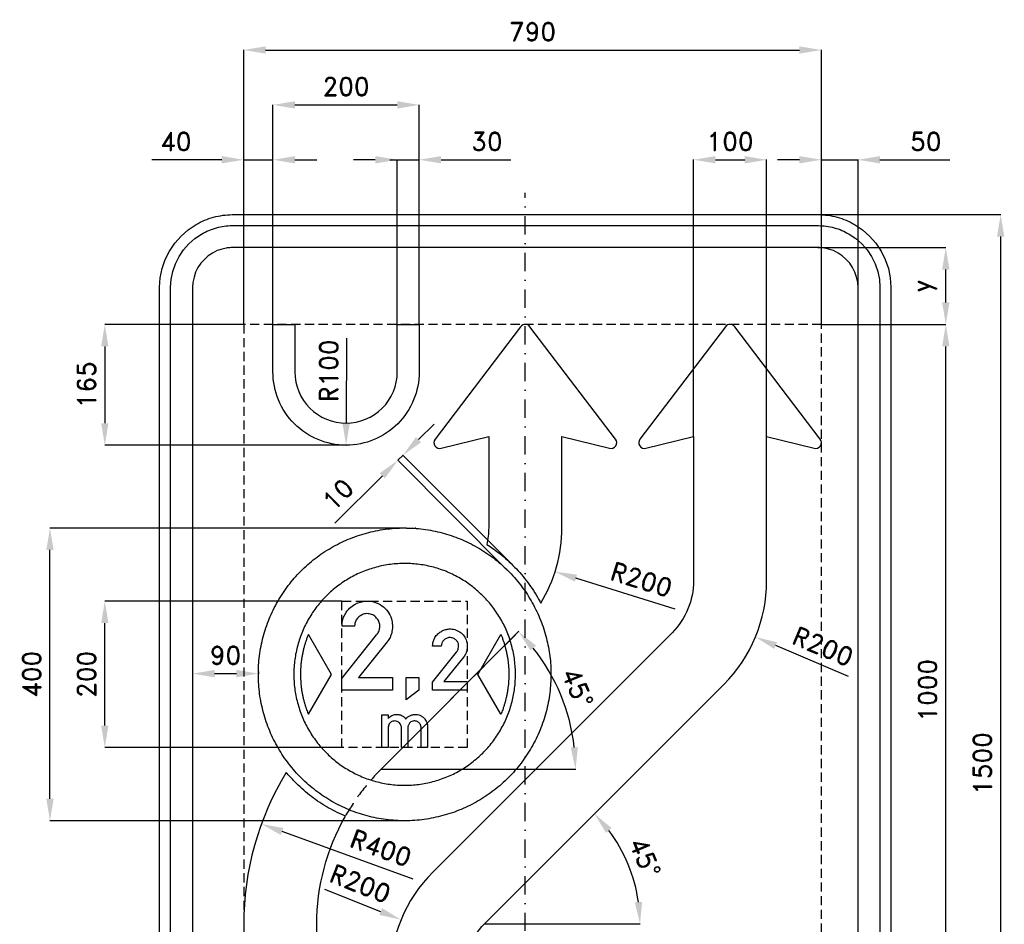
# Model space of a CAD drawing. Header units: millimetres. Extents: x -691 to 655, y -905 to 1016.
# Tile 2 of 2: x -691 to 655, y -220 to 1016. Entities that reach past the tile are written whole.
import ezdxf

# ---------------------------------------------------------------- set-up
doc = ezdxf.new("R2010")
doc.units = ezdxf.units.MM
doc.header["$LTSCALE"] = 5
doc.linetypes.add('ČERCHOVANÁX2', pattern=[2, 1, -0.5, 0, -0.5])
doc.linetypes.add('ČÁRKOVANÁX2', pattern=[1.5, 1, -0.5])
doc.layers.add('Kóty', color=2, linetype='Continuous')
doc.layers.add('Značka', color=7, linetype='Continuous')
doc.styles.get("Standard").update_dxf_attribs({"font": 'romand.shx', "height": 25})
doc.dimstyles.get("Standard").update_dxf_attribs({"dimtxt": 25, "dimasz": 30, "dimexe": 0.18, "dimexo": 0.0625, "dimgap": 12.5, "dimtad": 1, "dimdec": 0, "dimzin": 0, "dimdsep": 46, "dimtxsty": 'Standard', "dimcen": 0.09, "dimadec": 0, "dimazin": 0, "dimtfac": 1, "dimtdec": 0, "dimtofl": 0, "dimtmove": 0, "dimatfit": 3, "dimfxl": 1, "dimtolj": 1, "dimtzin": 0, "dimarcsym": 0})

# ---------------------------------------------------------------- blocks, each defined once
blk = doc.blocks.new('*D2')
at = {"layer": 'Defpoints', "color": 0, "transparency": 16777216}
for p in [(368.1, 750), (337.4, -750), (650, -750)]:
    blk.add_point(p, dxfattribs=at)
at = {"layer": 'Kóty', "color": 0, "lineweight": -2, "transparency": 16777216}
for p, q in [((368.2, 750), (650.2, 750)), ((650, 720), (650, -720)), ((337.5, -750), (650.2, -750))]:
    blk.add_line(p, q, dxfattribs=at)
at = {"layer": 'Kóty', "color": 0, "transparency": 16777216}
for points in [[(645, 720), (655, 720), (650, 750)], [(645, -720), (655, -720), (650, -750)]]:
    blk.add_solid(points, dxfattribs=at)
at = {"layer": 'Kóty', "color": 0, "transparency": 16777216, "insert": (625, 0), "char_height": 25, "attachment_point": 5, "rotation": 90}
blk.add_mtext('\\A1;1500', dxfattribs=at)
blk = doc.blocks.new('*D8')
at = {"layer": 'Defpoints', "color": 0, "transparency": 16777216}
for p in [(-385.1, 825), (-385.1, 600), (-345.1, 600)]:
    blk.add_point(p, dxfattribs=at)
at = {"layer": 'Kóty', "color": 0, "lineweight": -2, "transparency": 16777216}
for p, q in [((-415.1, 825), (-510.6, 825)), ((-385.1, 600.1), (-385.1, 825.2)), ((-345.1, 600.1), (-345.1, 825.2)), ((-315.1, 825), (-285.1, 825))]:
    blk.add_line(p, q, dxfattribs=at)
at = {"layer": 'Kóty', "color": 0, "transparency": 16777216}
for points in [[(-415.1, 830), (-415.1, 820), (-385.1, 825)], [(-315.1, 830), (-315.1, 820), (-345.1, 825)]]:
    blk.add_solid(points, dxfattribs=at)
at = {"layer": 'Kóty', "color": 0, "transparency": 16777216, "insert": (-477.9, 850), "char_height": 25, "attachment_point": 5}
blk.add_mtext('\\A1;40', dxfattribs=at)
blk = doc.blocks.new('*D9')
at = {"layer": 'Defpoints', "color": 0, "transparency": 16777216}
for p in [(-145.1, 825), (-175.1, 600), (-145.1, 600)]:
    blk.add_point(p, dxfattribs=at)
at = {"layer": 'Kóty', "color": 0, "lineweight": -2, "transparency": 16777216}
for p, q in [((-205.1, 825), (-235.1, 825)), ((-175.1, 600.1), (-175.1, 825.2)), ((-145.1, 600.1), (-145.1, 825.2)), ((-115.1, 825), (-19.7, 825))]:
    blk.add_line(p, q, dxfattribs=at)
at = {"layer": 'Kóty', "color": 0, "transparency": 16777216}
for points in [[(-205.1, 830), (-205.1, 820), (-175.1, 825)], [(-115.1, 830), (-115.1, 820), (-145.1, 825)]]:
    blk.add_solid(points, dxfattribs=at)
at = {"layer": 'Kóty', "color": 0, "transparency": 16777216, "insert": (-52.4, 850), "char_height": 25, "attachment_point": 5}
blk.add_mtext('\\A1;30', dxfattribs=at)
blk = doc.blocks.new('*D10')
at = {"layer": 'Defpoints', "color": 0, "transparency": 16777216}
for p in [(-145.1, 900), (-345.1, 600), (-145.1, 600)]:
    blk.add_point(p, dxfattribs=at)
at = {"layer": 'Kóty', "color": 0, "lineweight": -2, "transparency": 16777216}
for p, q in [((-345.1, 600.1), (-345.1, 900.2)), ((-315.1, 900), (-175.1, 900)), ((-145.1, 600.1), (-145.1, 900.2))]:
    blk.add_line(p, q, dxfattribs=at)
at = {"layer": 'Kóty', "color": 0, "transparency": 16777216}
for points in [[(-315.1, 905), (-315.1, 895), (-345.1, 900)], [(-175.1, 905), (-175.1, 895), (-145.1, 900)]]:
    blk.add_solid(points, dxfattribs=at)
at = {"layer": 'Kóty', "color": 0, "transparency": 16777216, "insert": (-245.1, 925), "char_height": 25, "attachment_point": 5}
blk.add_mtext('\\A1;200', dxfattribs=at)
blk = doc.blocks.new('*D11')
at = {"layer": 'Defpoints', "color": 0, "transparency": 16777216}
for p in [(-385.1, 600), (-575, 435), (-245.1, 435)]:
    blk.add_point(p, dxfattribs=at)
at = {"layer": 'Kóty', "color": 0, "lineweight": -2, "transparency": 16777216}
for p, q in [((-385.2, 600), (-575.2, 600)), ((-575, 570), (-575, 465)), ((-245.2, 435), (-575.2, 435))]:
    blk.add_line(p, q, dxfattribs=at)
at = {"layer": 'Kóty', "color": 0, "transparency": 16777216}
for points in [[(-580, 570), (-570, 570), (-575, 600)], [(-580, 465), (-570, 465), (-575, 435)]]:
    blk.add_solid(points, dxfattribs=at)
at = {"layer": 'Kóty', "color": 0, "transparency": 16777216, "insert": (-600, 517.5), "char_height": 25, "attachment_point": 5, "rotation": 90}
blk.add_mtext('\\A1;165', dxfattribs=at)
blk = doc.blocks.new('*D12')
at = {"layer": 'Defpoints', "color": 0, "transparency": 16777216}
for p in [(330, 825), (230, 446.8), (330, 446.7)]:
    blk.add_point(p, dxfattribs=at)
at = {"layer": 'Kóty', "color": 0, "lineweight": -2, "transparency": 16777216}
for p, q in [((230, 446.9), (230, 825.2)), ((260, 825), (300, 825)), ((330, 446.8), (330, 825.2))]:
    blk.add_line(p, q, dxfattribs=at)
at = {"layer": 'Kóty', "color": 0, "transparency": 16777216}
for points in [[(260, 830), (260, 820), (230, 825)], [(300, 830), (300, 820), (330, 825)]]:
    blk.add_solid(points, dxfattribs=at)
at = {"layer": 'Kóty', "color": 0, "transparency": 16777216, "insert": (280, 850), "char_height": 25, "attachment_point": 5}
blk.add_mtext('\\A1;100', dxfattribs=at)
blk = doc.blocks.new('*D13')
at = {"layer": 'Defpoints', "color": 0, "transparency": 16777216}
for p in [(404.9, 975), (-385.1, 600.1), (404.9, 600)]:
    blk.add_point(p, dxfattribs=at)
at = {"layer": 'Kóty', "color": 0, "lineweight": -2, "transparency": 16777216}
for p, q in [((-385.1, 600.1), (-385.1, 975.2)), ((-355.1, 975), (374.9, 975)), ((404.9, 600.1), (404.9, 975.2))]:
    blk.add_line(p, q, dxfattribs=at)
at = {"layer": 'Kóty', "color": 0, "transparency": 16777216}
for points in [[(-355.1, 980), (-355.1, 970), (-385.1, 975)], [(374.9, 980), (374.9, 970), (404.9, 975)]]:
    blk.add_solid(points, dxfattribs=at)
at = {"layer": 'Kóty', "color": 0, "transparency": 16777216, "insert": (9.9, 1000), "char_height": 25, "attachment_point": 5}
blk.add_mtext('\\A1;790', dxfattribs=at)
blk = doc.blocks.new('*D14')
at = {"layer": 'Defpoints', "color": 0, "transparency": 16777216}
for p in [(455, 825), (404.9, 600.1), (455, 600)]:
    blk.add_point(p, dxfattribs=at)
at = {"layer": 'Kóty', "color": 0, "lineweight": -2, "transparency": 16777216}
for p, q in [((374.9, 825), (344.9, 825)), ((404.9, 600.1), (404.9, 825.2)), ((455, 600.1), (455, 825.2)), ((485, 825), (580.5, 825))]:
    blk.add_line(p, q, dxfattribs=at)
at = {"layer": 'Kóty', "color": 0, "transparency": 16777216}
for points in [[(374.9, 830), (374.9, 820), (404.9, 825)], [(485, 830), (485, 820), (455, 825)]]:
    blk.add_solid(points, dxfattribs=at)
at = {"layer": 'Kóty', "color": 0, "transparency": 16777216, "insert": (547.7, 850), "char_height": 25, "attachment_point": 5}
blk.add_mtext('\\A1;50', dxfattribs=at)
blk = doc.blocks.new('*D16')
at = {"layer": 'Defpoints', "color": 0, "transparency": 16777216}
for p in [(400, 705), (575, 705), (404.9, 600)]:
    blk.add_point(p, dxfattribs=at)
at = {"layer": 'Kóty', "color": 0, "lineweight": -2, "transparency": 16777216}
for p, q in [((400.1, 705), (575.2, 705)), ((575, 630), (575, 675)), ((404.9, 600), (575.2, 600))]:
    blk.add_line(p, q, dxfattribs=at)
at = {"layer": 'Kóty', "color": 0, "transparency": 16777216}
for points in [[(570, 675), (580, 675), (575, 705)], [(570, 630), (580, 630), (575, 600)]]:
    blk.add_solid(points, dxfattribs=at)
at = {"layer": 'Kóty', "color": 0, "transparency": 16777216, "insert": (545.8, 652.5), "char_height": 25, "attachment_point": 5, "rotation": 90}
blk.add_mtext('\\A1;y', dxfattribs=at)
blk = doc.blocks.new('*D17')
at = {"layer": 'Defpoints', "color": 0, "transparency": 16777216}
for p in [(-575, 221.79811), (-250.6765, 221.79811), (-250.6765, 21.79811)]:
    blk.add_point(p, dxfattribs=at)
at = {"layer": 'Kóty', "color": 0, "lineweight": -2, "transparency": 16777216}
for p, q in [((-250.739, 221.79811), (-575.18, 221.79811)), ((-575, 51.79811), (-575, 191.79811)), ((-250.739, 21.79811), (-575.18, 21.79811))]:
    blk.add_line(p, q, dxfattribs=at)
at = {"layer": 'Kóty', "color": 0, "transparency": 16777216}
for points in [[(-580, 191.79811), (-570, 191.79811), (-575, 221.79811)], [(-580, 51.79811), (-570, 51.79811), (-575, 21.79811)]]:
    blk.add_solid(points, dxfattribs=at)
at = {"layer": 'Kóty', "color": 0, "transparency": 16777216, "insert": (-600, 121.79811), "char_height": 25, "attachment_point": 5, "rotation": 90}
blk.add_mtext('\\A1;200', dxfattribs=at)
blk = doc.blocks.new('*D18')
at = {"layer": 'Defpoints', "color": 0, "transparency": 16777216}
for p in [(-650, 321.8), (-162.4, 321.8), (-167.6, -78.2)]:
    blk.add_point(p, dxfattribs=at)
at = {"layer": 'Kóty', "color": 0, "lineweight": -2, "transparency": 16777216}
for p, q in [((-162.4, 321.8), (-650.2, 321.8)), ((-650, -48.2), (-650, 291.8)), ((-167.7, -78.2), (-650.2, -78.2))]:
    blk.add_line(p, q, dxfattribs=at)
at = {"layer": 'Kóty', "color": 0, "transparency": 16777216}
for points in [[(-655, 291.8), (-645, 291.8), (-650, 321.8)], [(-655, -48.2), (-645, -48.2), (-650, -78.2)]]:
    blk.add_solid(points, dxfattribs=at)
at = {"layer": 'Kóty', "color": 0, "transparency": 16777216, "insert": (-675, 121.8), "char_height": 25, "attachment_point": 5, "rotation": 90}
blk.add_mtext('\\A1;400', dxfattribs=at)
blk = doc.blocks.new('*D19')
at = {"layer": 'Defpoints', "color": 0, "transparency": 16777216}
for p in [(-360.8, -82.7), (15, -219.5)]:
    blk.add_point(p, dxfattribs=at)
at = {"layer": 'Kóty', "color": 0, "lineweight": -2, "transparency": 16777216}
blk.add_line((-153.4, -158.2), (-332.6, -92.9), dxfattribs=at)
at = {"layer": 'Kóty', "color": 0, "transparency": 16777216}
blk.add_solid([(-330.9, -88.2), (-334.4, -97.6), (-360.8, -82.7)], dxfattribs=at)
at = {"layer": 'Kóty', "color": 0, "transparency": 16777216, "insert": (-197.4, -115.5), "char_height": 25, "attachment_point": 5, "rotation": 339.9959}
blk.add_mtext('\\A1;R400', dxfattribs=at)
blk = doc.blocks.new('*D22')
at = {"layer": 'Defpoints', "color": 0, "transparency": 16777216}
for p in [(271.4, 108), (149.6, -164.2), (-55.9, -219.3), (-55.9, -219.3), (118, -219.3)]:
    blk.add_point(p, dxfattribs=at)
at = {"layer": 'Kóty', "color": 0, "lineweight": -2, "transparency": 16777216}
blk.add_line((118, -219.3), (157, -219.3), dxfattribs=at)
blk.add_arc((-55.9, -219.3), 212.7, 8.0871, 36.9129, dxfattribs=at)
at = {"layer": 'Kóty', "color": 0, "transparency": 16777216}
for points in [[(110.4, -94.8), (118, -88.2), (94.6, -68.9)], [(159.7, -189), (149.8, -189.7), (156.9, -219.3)]]:
    blk.add_solid(points, dxfattribs=at)
at = {"layer": 'Kóty', "color": 0, "transparency": 16777216, "insert": (163.8, -128.3), "char_height": 25, "attachment_point": 5, "rotation": 292.5}
blk.add_mtext('\\A1;45°', dxfattribs=at)
blk = doc.blocks.new('*D23')
at = {"layer": 'Defpoints', "color": 0, "transparency": 16777216}
for p in [(404.9, 600), (575, 600), (404.9, -400)]:
    blk.add_point(p, dxfattribs=at)
at = {"layer": 'Kóty', "color": 0, "lineweight": -2, "transparency": 16777216}
for p, q in [((405, 600), (575.2, 600)), ((575, -370), (575, 570)), ((405, -400), (575.2, -400))]:
    blk.add_line(p, q, dxfattribs=at)
at = {"layer": 'Kóty', "color": 0, "transparency": 16777216}
for points in [[(570, 570), (580, 570), (575, 600)], [(570, -370), (580, -370), (575, -400)]]:
    blk.add_solid(points, dxfattribs=at)
at = {"layer": 'Kóty', "color": 0, "transparency": 16777216, "insert": (550, 100), "char_height": 25, "attachment_point": 5, "rotation": 90}
blk.add_mtext('\\A1;1000', dxfattribs=at)
blk = doc.blocks.new('*D24')
at = {"layer": 'Defpoints', "color": 0, "transparency": 16777216}
for p in [(-150.1, 322.2), (40.7, 262.2)]:
    blk.add_point(p, dxfattribs=at)
at = {"layer": 'Kóty', "color": 0, "lineweight": -2, "transparency": 16777216}
for p, q in [((-150.2, 322.2), (-150, 322.2)), ((-150.1, 322.1), (-150.1, 322.3)), ((204.7, 210.7), (69.3, 253.2))]:
    blk.add_line(p, q, dxfattribs=at)
at = {"layer": 'Kóty', "color": 0, "transparency": 16777216}
blk.add_solid([(70.8, 258), (67.8, 248.5), (40.7, 262.2)], dxfattribs=at)
at = {"layer": 'Kóty', "color": 0, "transparency": 16777216, "insert": (158.8, 251.3), "char_height": 25, "attachment_point": 5, "rotation": 342.5547}
blk.add_mtext('\\A1;R200', dxfattribs=at)
blk = doc.blocks.new('*D27')
at = {"layer": 'Defpoints', "color": 0, "transparency": 16777216}
for p in [(-174.3, 414.3), (-17.1, 270.9), (-24.2, 263.9)]:
    blk.add_point(p, dxfattribs=at)
at = {"layer": 'Kóty', "color": 0, "lineweight": -2, "transparency": 16777216}
for p, q in [((-145.9, 442.6), (-124.7, 463.7)), ((-17.2, 271), (-167.3, 421.5)), ((-24.2, 263.9), (-174.4, 414.4)), ((-195.5, 393.1), (-260.6, 328.2))]:
    blk.add_line(p, q, dxfattribs=at)
at = {"layer": 'Kóty', "color": 0, "transparency": 16777216}
for points in [[(-149.5, 446.1), (-142.4, 439), (-167.2, 421.4)], [(-199, 396.7), (-192, 389.6), (-174.3, 414.3)]]:
    blk.add_solid(points, dxfattribs=at)
at = {"layer": 'Kóty', "color": 0, "transparency": 16777216, "insert": (-256.3, 367.8), "char_height": 25, "attachment_point": 5, "rotation": 44.928}
blk.add_mtext('\\A1;10', dxfattribs=at)
blk = doc.blocks.new('*D28')
at = {"layer": 'Defpoints', "color": 0, "transparency": 16777216}
for p in [(-455, 127.2), (-365, 125.9), (-365, 122.8)]:
    blk.add_point(p, dxfattribs=at)
at = {"layer": 'Kóty', "color": 0, "lineweight": -2, "transparency": 16777216}
for p, q in [((-455, 127.1), (-455, 122.6)), ((-425, 122.8), (-395, 122.8)), ((-365, 125.8), (-365, 122.6))]:
    blk.add_line(p, q, dxfattribs=at)
at = {"layer": 'Kóty', "color": 0, "transparency": 16777216}
for points in [[(-425, 127.8), (-425, 117.8), (-455, 122.8)], [(-395, 127.8), (-395, 117.8), (-365, 122.8)]]:
    blk.add_solid(points, dxfattribs=at)
at = {"layer": 'Kóty', "color": 0, "transparency": 16777216, "insert": (-410, 147.8), "char_height": 25, "attachment_point": 5}
blk.add_mtext('\\A1;90', dxfattribs=at)
blk = doc.blocks.new('*D29')
at = {"layer": 'Defpoints', "color": 0, "transparency": 16777216}
for p in [(-8.7, 180.8), (59.7, 61), (-197.3, -7.9), (-197.3, -7.9), (-52.6, -7.9)]:
    blk.add_point(p, dxfattribs=at)
at = {"layer": 'Kóty', "color": 0, "lineweight": -2, "transparency": 16777216}
blk.add_line((-52.5, -7.9), (68.9, -7.9), dxfattribs=at)
blk.add_arc((-197.3, -7.9), 266, 6.4649, 38.5351, dxfattribs=at)
at = {"layer": 'Kóty', "color": 0, "transparency": 16777216}
for points in [[(7.1, 154.5), (14.5, 161.2), (-9.2, 180.2)], [(72, 22.4), (62.1, 21.8), (68.7, -7.9)]]:
    blk.add_solid(points, dxfattribs=at)
at = {"layer": 'Kóty', "color": 0, "transparency": 16777216, "insert": (71.6, 103.5), "char_height": 25, "attachment_point": 5, "rotation": 292.5}
blk.add_mtext('\\A1;45°', dxfattribs=at)

msp = doc.modelspace()

# ---------------------------------------------------------------- linework, layer by layer
at = {"layer": 'Kóty'}
for p, q in [((-244.6, 581.2), (-245, 465.1)), ((130.6, 250.9), (130.6, 251.1)), ((130.6, 251), (130.7, 251)), ((442.1, 118.8), (342.4, 161.1)), ((-274.4, -171.9), (-197.8, -202.4))]:
    msp.add_line(p, q, dxfattribs=at)
at = {"layer": 'Kóty', "ltscale": 2.5}
msp.add_line((-197.3, -7.9), (-8.7, 180.8), dxfattribs=at)
at = {"layer": 'Kóty'}
for points in [[(-385.1, 825), (-345.1, 825)], [(-185.2, 825), (-145.1, 825)], [(404.9, 825), (455, 825)], [(-174.3, 414.3), (-167.2, 421.4)], [(-197.3, -7.9), (-52.6, -7.9)], [(-55.9, -219.3), (118, -219.3)]]:
    msp.add_lwpolyline(points, dxfattribs=at)
at = {"layer": 'Kóty', "linetype": 'ČÁRKOVANÁX2', "ltscale": 4}
msp.add_lwpolyline([(-246.1, -72, -0.06748), (-197.3, -7.9), (-9.2, 180.2)], format="xyb", dxfattribs=at)
at = {"layer": 'Kóty'}
msp.add_arc((-244.8, 535.1), 100, 269.6789, 269.9642, dxfattribs=at)
for points in [[(-250, 465.1), (-240, 465.1), (-245.1, 435.1)], [(344.3, 165.7), (340.4, 156.5), (314.7, 172.8)], [(-195.9, -197.7), (-199.6, -207), (-169.9, -213.5)]]:
    msp.add_solid(points, dxfattribs=at)
at = {"layer": 'Značka', "color": 6, "linetype": 'ČERCHOVANÁX2', "ltscale": 5}
msp.add_lwpolyline([(0, -780), (0, 780)], dxfattribs=at)
msp.add_lwpolyline([(0, -780), (0, 780)], dxfattribs=at)
at = {"layer": 'Značka', "color": 5}
for points in [[(-500, -650), (-500, 650), (-500, 650.4), (-500, 650.8), (-499.1, 663.7), (-496.5, 676.4), (-492.3, 688.7), (-486.5, 700.2), (-479.3, 711), (-470.7, 720.7), (-461, 729.3, -0.034244), (-450.2, 736.5, -0.034051), (-438.6, 742.3, -0.03338), (-426.4, 746.5, -0.034137), (-413.7, 749.1, -0.036748), (-400.8, 750), (-400.4, 750), (-400, 750), (400, 750), (400.4, 750), (400.8, 750, -0.032178), (413.7, 749.1, -0.035432), (426.4, 746.5, -0.036261), (438.7, 742.3, -0.034399), (450.2, 736.5, -0.033703), (461, 729.3), (470.7, 720.7), (479.3, 711), (486.5, 700.2), (492.3, 688.7), (496.5, 676.4), (499.1, 663.7), (500, 650.8), (500, 650.4), (500, 650), (500, -650)], [(-485, -650), (-485, 650), (-485, 650.3), (-485, 650.7), (-484.2, 661.6), (-482, 672.4), (-478.5, 682.9), (-473.5, 692.7), (-467.4, 701.8), (-460.1, 710.1), (-451.9, 717.4), (-442.7, 723.5, -0.034057), (-432.9, 728.4, -0.033387), (-422.4, 732, -0.034122), (-411.6, 734.3, -0.036748), (-400.7, 735), (-400.3, 735), (-400, 735), (400, 735), (400.3, 735), (400.7, 735, -0.032167), (411.6, 734.2, -0.03544), (422.4, 732, -0.036252), (432.9, 728.5, -0.034463), (442.7, 723.5), (451.9, 717.4), (460.1, 710.1), (467.4, 701.9), (473.5, 692.7), (478.4, 682.8), (482, 672.4), (484.3, 661.6), (485, 650.7), (485, 650.3), (485, 650), (485, -650)], [(455, -650), (455, 650), (455, 650.2), (455, 650.4), (454.5, 657.5), (453, 664.5), (450.8, 671.3), (447.6, 677.6), (443.6, 683.5), (438.9, 688.9), (433.5, 693.6), (427.6, 697.6), (421.3, 700.8), (414.5, 703, 0.034117), (407.5, 704.5, 0.036755), (400.4, 705), (400.2, 705), (400, 705), (-400, 705), (-400.2, 705), (-400.4, 705, 0.032174), (-407.5, 704.5, 0.035422), (-414.5, 703, 0.03625), (-421.3, 700.8), (-427.6, 697.6), (-433.5, 693.6), (-438.9, 688.9), (-443.6, 683.5), (-447.6, 677.6), (-450.8, 671.3), (-453, 664.5), (-454.5, 657.5), (-455, 650.4), (-455, 650.2), (-455, 650), (-455, -650)], [(49.9, 322.1), (50, 446.7), (115, 430.7, 0.707858), (123.3, 443.3), (6.4, 596.9, 0.495587), (-6.4, 596.9), (-123.3, 443.3, 0.707858), (-115, 430.7), (-50, 446.7), (-50.1, 322.1, -0.057596), (-52.7, 299.3, -0.027181), (-34.9, 286.8, -0.034323), (-14.6, 268.3, -0.034331), (3.3, 247.5, -0.034404), (18.2, 224.4, -0.007777), (21.2, 218.9, 0.136281), (49.9, 322.1)], [(-250.7, 100.1), (-250.7, 116.3), (-203.4, 175.7, 0.004071), (-202.8, 176.6, 0.012139), (-202.1, 177.5, 0.08299), (-199.5, 182.9, 0.094408), (-199, 188.8, 0.092134), (-200.2, 194.1, 0.08404), (-203.3, 198.8, 0.098137), (-208.6, 203, 0.106051), (-215.1, 204.7, 0.106168), (-221.7, 203.9, 0.099954), (-227.5, 200.4, 0.083722), (-231.1, 196.3, 0.091648), (-233, 191.2, 0.026146), (-233.3, 189.4, 0.008682), (-233.5, 187.5), (-250.7, 187.5, -0.003377), (-250.6, 189.1, -0.010131), (-250.6, 190.7, -0.059422), (-249.1, 198, -0.058235), (-246, 204.7, -0.072151), (-240.3, 212.2, -0.072222), (-232.7, 217.6, -0.061479), (-225.4, 220.6, -0.059941), (-217.6, 221.8, -0.083063), (-206.4, 220.5, -0.087047), (-196.3, 215.6, -0.087765), (-188.2, 207.8, -0.087799), (-183.2, 197.7, -0.068484), (-181.7, 189.1, -0.062422), (-182.4, 180.4, -0.05069), (-184.3, 173.9, -0.061844), (-187.6, 168.1, -0.008353), (-188.2, 167.2, -0.002783), (-188.9, 166.3), (-228.1, 117.4), (-181.8, 117.4), (-181.8, 100.1), (-250.7, 100.1)], [(-296.6, 67.3), (-265, 121.8), (-296.6, 176.3), (-296.7, 176.3), (-296.7, 176.2), (-296.9, 175.8), (-297, 175.5), (-297.2, 175), (-297.4, 174.6, 0.008441), (-299, 170.2, 0.010131), (-300.5, 165.8, 0.009595), (-301.9, 161.4, 0.006815), (-303.1, 156.9, 0.006632), (-304.1, 152.3, 0.009046), (-305.1, 147.8, 0.009795), (-305.9, 143.2, 0.008885), (-306.5, 138.5, 0.008869), (-307, 133.9, 0.009745), (-307.3, 129.3, 0.009043), (-307.4, 124.6, 0.006757), (-307.4, 119.9, 0.006755), (-307.3, 115.3, 0.009039), (-307, 110.6, 0.009746), (-306.6, 106, 0.008884), (-306, 101.4, 0.00889), (-305.3, 96.7, 0.009763), (-304.4, 92.2, 0.009034), (-303.3, 87.6, 0.006697), (-302.1, 83.1, 0.005982), (-300.9, 79.1, 0.007979), (-299.6, 75.1, 0.007189), (-298.5, 71.9, 0.007211), (-297.3, 68.8), (-297, 68), (-296.6, 67.3)], [(-126.7, 100.1), (-126.7, 111.2), (-94.2, 152.1, 0.004071), (-93.8, 152.7, 0.012139), (-93.3, 153.3, 0.08299), (-91.6, 157, 0.094408), (-91.2, 161.1, 0.092134), (-92, 164.8, 0.08404), (-94.1, 168, 0.098137), (-97.8, 170.8, 0.106051), (-102.2, 172, 0.106168), (-106.8, 171.4, 0.099954), (-110.8, 169.1, 0.083722), (-113.3, 166.2, 0.091648), (-114.6, 162.8, 0.026146), (-114.8, 161.5, 0.008682), (-114.9, 160.2), (-126.7, 160.2, -0.003377), (-126.7, 161.3, -0.010131), (-126.6, 162.4, -0.059422), (-125.6, 167.4, -0.058235), (-123.5, 172, -0.072151), (-119.6, 177.2, -0.072222), (-114.3, 180.9, -0.061479), (-109.3, 183, -0.059941), (-104, 183.8, -0.083063), (-96.3, 182.9, -0.087047), (-89.3, 179.5, -0.087765), (-83.7, 174.1, -0.087799), (-80.3, 167.2, -0.068484), (-79.3, 161.3, -0.062422), (-79.8, 155.3, -0.05069), (-81.1, 150.9, -0.061844), (-83.3, 146.8, -0.008353), (-83.8, 146.2, -0.002783), (-84.2, 145.6), (-111.2, 112), (-79.3, 112), (-79.3, 100.1), (-126.7, 100.1)], [(-33.4, 67.3), (-65, 121.8), (-33.4, 176.3), (-33.3, 176.3), (-33.3, 176.2), (-33.1, 175.8), (-33, 175.5), (-32.8, 175), (-32.6, 174.6, -0.008441), (-31, 170.2, -0.010131), (-29.5, 165.8, -0.009595), (-28.1, 161.4, -0.006815), (-26.9, 156.9, -0.006632), (-25.9, 152.3, -0.009046), (-24.9, 147.8, -0.009795), (-24.1, 143.2, -0.008885), (-23.5, 138.5, -0.008869), (-23, 133.9, -0.009745), (-22.7, 129.3, -0.009043), (-22.6, 124.6, -0.006757), (-22.6, 119.9, -0.006755), (-22.7, 115.3, -0.009039), (-23, 110.6, -0.009746), (-23.4, 106, -0.008884), (-24, 101.4, -0.00889), (-24.7, 96.7, -0.009763), (-25.6, 92.2, -0.009034), (-26.7, 87.6, -0.006697), (-27.9, 83.1, -0.005982), (-29.1, 79.1, -0.007979), (-30.4, 75.1, -0.007189), (-31.5, 71.9, -0.007211), (-32.7, 68.8), (-33, 68), (-33.4, 67.3)], [(-196.4, 21.8), (-196.4, 66.5), (-187.4, 66.5), (-187.4, 61.5, -0.003192), (-186.9, 62.1, -0.009567), (-186.4, 62.6, -0.0538), (-184, 64.6, -0.054629), (-181.1, 66, -0.049773), (-178.4, 66.8, -0.049909), (-175.6, 67.1, -0.044596), (-173.1, 66.9, -0.045347), (-170.7, 66.3, -0.041532), (-168.5, 65.3, -0.034771), (-166.5, 64, -0.023454), (-165.3, 63.1, -0.033511), (-164.3, 62.1, -0.015001), (-163.9, 61.5, -0.004979), (-163.4, 60.9, -0.003807), (-162.9, 61.5, -0.011411), (-162.3, 62.2, -0.072056), (-159, 64.8, -0.066461), (-155, 66.4, -0.035519), (-152.8, 66.9, -0.035837), (-150.6, 67.1, -0.050519), (-147.4, 66.8, -0.049652), (-144.3, 65.9, -0.068284), (-140.4, 63.8, -0.073295), (-137.3, 60.7, -0.056851), (-135.4, 57.8, -0.048832), (-134.2, 54.5, -0.019163), (-133.9, 53.3, -0.025008), (-133.7, 52.1, -0.009364), (-133.7, 51.5), (-133.6, 51), (-133.6, 21.8), (-142.6, 21.8), (-142.6, 49.2), (-142.6, 49.5, 0.007572), (-142.6, 49.9, 0.050214), (-142.9, 51.5, 0.050892), (-143.5, 53.1, 0.067722), (-144.8, 55, 0.066947), (-146.5, 56.5, 0.073523), (-148.7, 57.7, 0.074318), (-151.2, 58.1, 0.080744), (-153.9, 57.9, 0.08067), (-156.4, 56.7, 0.070504), (-158.2, 55.3, 0.07539), (-159.5, 53.3, 0.050747), (-160.1, 51.7, 0.032977), (-160.5, 50), (-160.5, 49.8), (-160.5, 49.5), (-160.5, 21.8), (-169.5, 21.8), (-169.5, 49.4), (-169.5, 49.7, 0.009724), (-169.5, 50.1, 0.073755), (-170, 52.3, 0.069017), (-171.2, 54.4, 0.074723), (-172.9, 56.2, 0.073776), (-175.1, 57.4, 0.089058), (-178.2, 58.1, 0.093654), (-181.3, 57.7, 0.073311), (-183.4, 56.7, 0.071137), (-185.2, 55.2, 0.077006), (-186.6, 52.9, 0.077985), (-187.3, 50.4, 0.008047), (-187.4, 50), (-187.4, 49.7), (-187.4, 21.8), (-196.4, 21.8)]]:
    msp.add_lwpolyline(points, format="xyb", dxfattribs=at)
at = {"layer": 'Značka', "color": 6, "linetype": 'ČÁRKOVANÁX2', "ltscale": 2.5}
msp.add_lwpolyline([(-385.1, -400), (404.9, -400), (404.9, 600), (-385.1, 600)], close=True, dxfattribs=at)
at = {"layer": 'Značka', "color": 5}
for points in [[(-175.1, 535), (-175.1, 570), (-175.1, 600), (-145.1, 600), (-145.1, 535, -0.414214), (-245.1, 435), (-245.1, 435, -0.414214), (-345.1, 535), (-345.1, 600), (-315.1, 600), (-315.1, 570), (-315.1, 535, 0.414214), (-245.1, 465, 0.414214)], [(273.6, 596.9), (156.7, 443.3, 0.707858), (165, 430.7), (230, 446.7), (230, 249.4, -0.198912), (200.7, 178.7), (-126.6, -148.6, 0.198912), (-185.1, -290), (-185.1, -400), (-85.1, -400), (-85.1, -290, -0.198912), (-55.9, -219.3), (271.4, 108, 0.198912), (330, 249.4), (330, 446.7), (394.9, 430.7, 0.707858), (403.2, 443.3), (286.3, 596.9, 0.495587)], [(-246.1, -72, -0.002477), (-247.9, -71.2, -0.034334), (-272.4, -58.7, -0.034334), (-295.1, -43.2, -0.034334), (-315.4, -24.7, -0.021301), (-326.9, -12.1, 0.137495), (-385.1, -220), (-385.1, -400), (-285.1, -400), (-285.1, -220, -0.129691)]]:
    msp.add_lwpolyline(points, format="xyb", close=True, dxfattribs=at)
at = {"layer": 'Značka', "color": 1}
for points in [[(35, 121.8), (35, 120.5), (35, 119.2, -0.032167), (33, 93.1, -0.035723), (27.5, 67.5, -0.036666), (18.9, 42.8, -0.034754), (6.9, 19.5, -0.034039), (-7.9, -2.1, -0.034453), (-25.4, -21.5, -0.034561), (-45.3, -38.5, -0.034427), (-67.3, -52.7, -0.034389), (-90.9, -64, -0.034418), (-115.8, -72, -0.034423), (-141.5, -76.9, -0.034417), (-167.6, -78.2, -0.034416), (-193.7, -76.2, -0.034417), (-219.3, -70.7, -0.034417), (-244, -62, -0.034417), (-267.3, -50.1, -0.034417), (-288.9, -35.3, -0.034417), (-308.3, -17.8, -0.034417), (-325.3, 2.1, -0.034417), (-339.5, 24.1, -0.034417), (-350.8, 47.7, -0.034417), (-358.8, 72.6, -0.034417), (-363.7, 98.3, -0.034417), (-365, 124.4, -0.034417), (-363, 150.5, -0.034417), (-357.5, 176.1, -0.034417), (-348.8, 200.8, -0.034417), (-336.9, 224.1, -0.034417), (-322.1, 245.7, -0.034417), (-304.6, 265.1, -0.034417), (-284.7, 282.1, -0.034417), (-262.7, 296.3, -0.034417), (-239.1, 307.6, -0.034417), (-214.2, 315.6, -0.034417), (-188.5, 320.5, -0.034416), (-162.4, 321.8, -0.034417), (-136.3, 319.8, -0.034418), (-110.7, 314.3, -0.034416), (-86, 305.6, -0.034417), (-62.7, 293.7, -0.034418), (-41.1, 278.9, -0.034406), (-21.7, 261.4, -0.034414), (-4.7, 241.5, -0.034487), (9.5, 219.5, -0.034419), (20.8, 195.9, -0.034076), (28.8, 171, -0.032791), (33.6, 146.6, -0.034265), (35, 121.8)], [(-13.5, 121.8), (-13.5, 122.8), (-13.5, 123.8, 0.032167), (-15, 143.5, 0.035723), (-19.2, 162.9, 0.036666), (-25.7, 181.7, 0.034754), (-34.8, 199.3, 0.034039), (-46, 215.6, 0.034453), (-59.3, 230.3, 0.034561), (-74.3, 243.3, 0.034427), (-91, 254, 0.034389), (-108.8, 262.6, 0.034418), (-127.7, 268.7, 0.034423), (-147.2, 272.3, 0.034417), (-167, 273.3, 0.034416), (-186.8, 271.8, 0.034417), (-206.1, 267.6, 0.034417), (-224.8, 261.1, 0.034417), (-242.5, 252, 0.034417), (-258.8, 240.8, 0.034417), (-273.5, 227.5, 0.034417), (-286.5, 212.5, 0.034417), (-297.2, 195.8, 0.034417), (-305.8, 178, 0.034417), (-311.9, 159.1, 0.034417), (-315.5, 139.6, 0.034417), (-316.5, 119.8, 0.034417), (-315, 100, 0.034417), (-310.8, 80.7, 0.034417), (-304.3, 62, 0.034417), (-295.2, 44.3, 0.034417), (-284, 28, 0.034417), (-270.7, 13.3, 0.034417), (-255.7, 0.3, 0.034417), (-239, -10.4, 0.034417), (-221.2, -19, 0.034417), (-202.3, -25.1, 0.034417), (-182.8, -28.7, 0.034416), (-163, -29.7, 0.034417), (-143.2, -28.2, 0.034418), (-123.9, -24, 0.034416), (-105.2, -17.5, 0.034417), (-87.5, -8.4, 0.034418), (-71.2, 2.8, 0.034406), (-56.5, 16.1, 0.034414), (-43.5, 31.1, 0.034487), (-32.8, 47.8, 0.034419), (-24.2, 65.6, 0.034076), (-18.1, 84.5, 0.032791), (-14.6, 103, 0.034265), (-13.5, 121.8)]]:
    msp.add_lwpolyline(points, format="xyb", dxfattribs=at)
at = {"layer": 'Značka', "color": 6, "linetype": 'ČÁRKOVANÁX2', "ltscale": 2.5}
msp.add_lwpolyline([(-250.7, 21.8), (-250.7, 221.8), (-79.3, 221.8), (-79.3, 21.8), (-250.7, 21.8)], dxfattribs=at)
at = {"layer": 'Značka', "color": 5}
msp.add_lwpolyline([(-162.9, 87), (-162.9, 117.4), (-145.6, 117.4), (-145.6, 100.1), (-162.9, 87)], dxfattribs=at)

# ---------------------------------------------------------------- texts
at = {"layer": 'Kóty', "char_height": 25, "attachment_point": 5}
for s, insert, rotation in [('\\A1;R100', (-268.9, 536.6), 89.7821), ('\\A1;R200', (407, 159.9), 336.9967), ('\\A1;R200', (-225.7, -164.3), 338.2831)]:
    msp.add_mtext(s, dxfattribs=dict(at, insert=insert, rotation=rotation))

# ---------------------------------------------------------------- dimensions: what is measured, and where the dimension line sits
at = {"layer": 'Kóty'}
for base, p1, p2, picture, middle in [((404.9, 975), (-385.1, 600.1), (404.9, 600), '*D13', (9.9, 1000)), ((-145.1, 900), (-345.1, 600), (-145.1, 600), '*D10', (-245.1, 925)), ((-385.1, 825), (-345.1, 600), (-385.1, 600), '*D8', (-477.9, 850)), ((-145.1, 825), (-175.1, 600), (-145.1, 600), '*D9', (-52.4, 850)), ((330, 825), (230, 446.8), (330, 446.7), '*D12', (280, 850)), ((455, 825), (404.9, 600.1), (455, 600), '*D14', (547.7, 850)), ((-365, 122.8), (-455, 127.2), (-365, 125.9), '*D28', (-410, 147.8))]:
    dim = msp.add_linear_dim(base=base, p1=p1, p2=p2, dimstyle='Standard', dxfattribs=at)
    dim.commit()
    dim.dimension.update_dxf_attribs({"geometry": picture, "text_midpoint": middle})
for base, p1, p2, picture, middle in [((650, -750), (368.1, 750), (337.4, -750), '*D2', (625, 0)), ((-575, 435), (-385.1, 600), (-245.1, 435), '*D11', (-600, 517.5)), ((575, 600), (404.9, -400), (404.9, 600), '*D23', (550, 100)), ((-650, 321.8), (-167.6, -78.2), (-162.4, 321.8), '*D18', (-675, 121.8)), ((-575, 221.8), (-250.7, 21.8), (-250.7, 221.8), '*D17', (-600, 121.8))]:
    dim = msp.add_linear_dim(base=base, p1=p1, p2=p2, angle=90, dimstyle='Standard', dxfattribs=at)
    dim.commit()
    dim.dimension.update_dxf_attribs({"geometry": picture, "text_midpoint": middle})
dim = msp.add_linear_dim(base=(575, 705), p1=(404.9, 600), p2=(400, 705), angle=90, text='y', dimstyle='Standard', dxfattribs=at)
dim.commit()
dim.dimension.update_dxf_attribs({"geometry": '*D16', "text_midpoint": (545.8, 652.5)})
dim = msp.add_aligned_dim(p1=(-17.1, 270.9), p2=(-24.2, 263.9), distance=-212.5, dimstyle='Standard', dxfattribs=at)
dim.commit()
dim.dimension.update_dxf_attribs({"geometry": '*D27', "text_midpoint": (-256.3, 367.8)})
dim = msp.add_radius_dim(center=(-150.1, 322.2), mpoint=(40.7, 262.2), dimstyle='Standard', dxfattribs=at)
dim.commit()
dim.dimension.update_dxf_attribs({"geometry": '*D24', "text_midpoint": (158.8, 251.3)})
for base, line1, line2, picture, middle in [((59.7, 61), ((-197.3, -7.9), (-8.7, 180.8)), ((-197.3, -7.9), (-52.6, -7.9)), '*D29', (71.6, 103.5)), ((149.6, -164.2), ((-55.9, -219.3), (271.4, 108)), ((-55.9, -219.3), (118, -219.3)), '*D22', (163.8, -128.3))]:
    dim = msp.add_angular_dim_2l(base=base, line1=line1, line2=line2, dimstyle='Standard', dxfattribs=at)
    dim.commit()
    dim.dimension.update_dxf_attribs({"geometry": picture, "text_midpoint": middle})
dim = msp.add_radius_dim(center=(15, -219.5), mpoint=(-360.8, -82.7), dimstyle='Standard', dxfattribs=at)
dim.commit()
dim.dimension.update_dxf_attribs({"geometry": '*D19', "text_midpoint": (-205.9, -139), "dimtype": 164})

doc.saveas('drawing.dxf')
